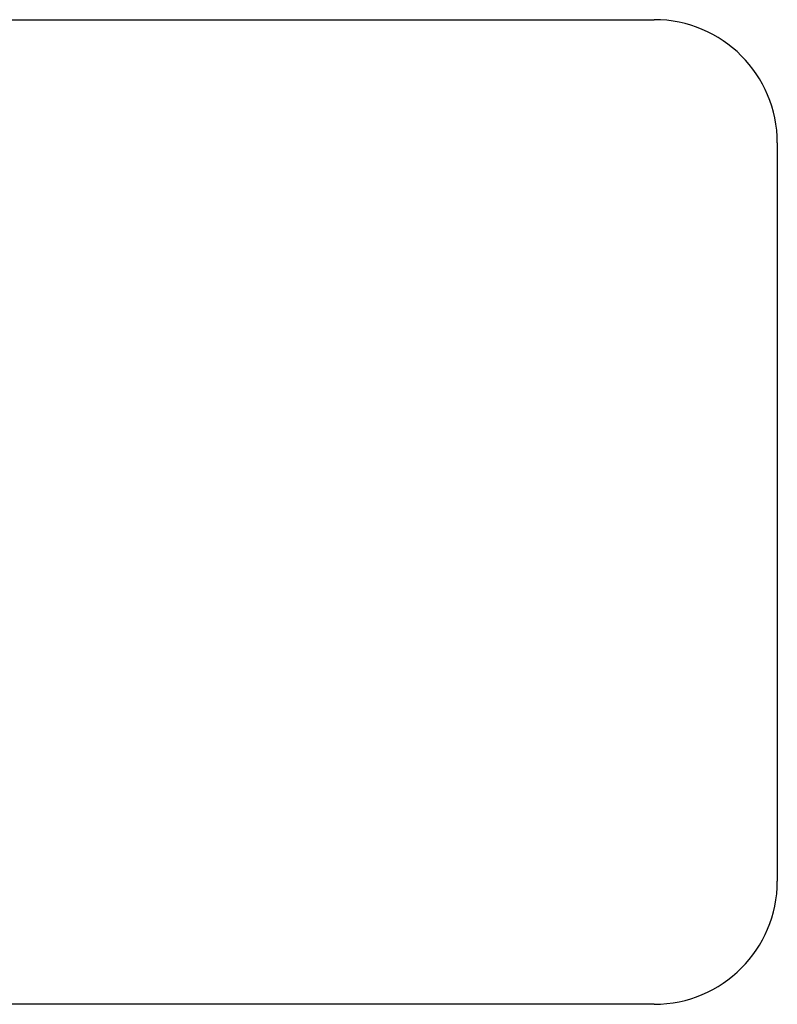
# Model space of a CAD drawing. Header units: inches. Extents: x 25 to 728, y 80 to 333.
# Tile 10 of 160: x 244.95 to 246.49, y 214.87 to 216.87. Entities that reach past the tile are written whole.
import ezdxf

# ---------------------------------------------------------------- set-up
doc = ezdxf.new("R2010")
doc.units = ezdxf.units.IN
doc.header["$MEASUREMENT"] = 0
doc.layers.add('Visible Edges(ANSI)', color=7, linetype='Continuous', lineweight=25)

msp = doc.modelspace()

# ---------------------------------------------------------------- linework, layer by layer
at = {"layer": 'Visible Edges(ANSI)'}
for p, q in [((243.2369, 216.8723), (246.2369, 216.8723)), ((246.4869, 216.6223), (246.4869, 215.1223)), ((246.2369, 214.8723), (243.2369, 214.8723))]:
    msp.add_line(p, q, dxfattribs=at)
for centre, start, end in [((246.2369, 216.6223), 0, 90), ((246.2369, 215.1223), 270, 0)]:
    msp.add_arc(centre, 0.25, start, end, dxfattribs=at)

doc.saveas('drawing.dxf')
